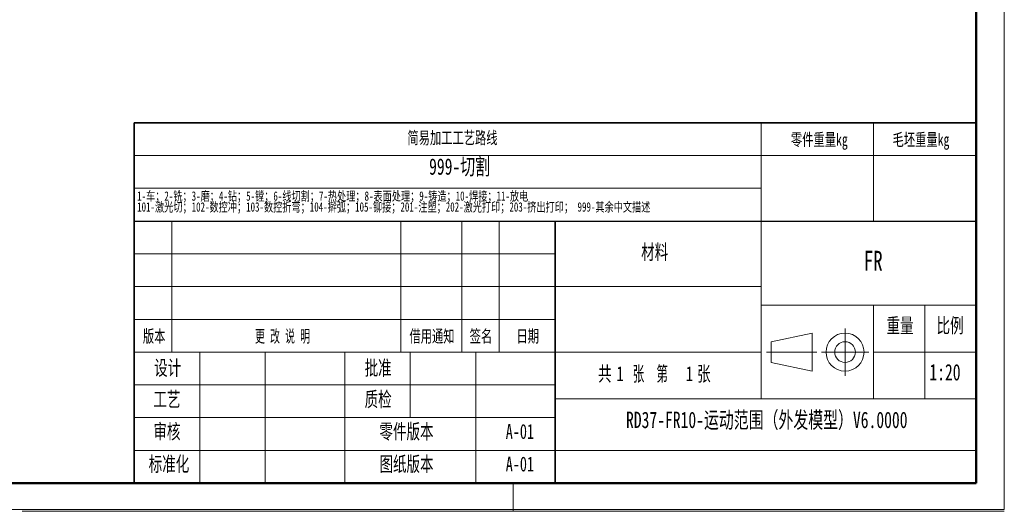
# Model space of a CAD drawing. Header units: millimetres. Extents: x -4 to 420, y 0 to 297.
# Tile 8 of 15: x 209 to 420, y 0 to 105. Entities that reach past the tile are written whole.
import ezdxf

# ---------------------------------------------------------------- set-up
doc = ezdxf.new("R2010")
doc.units = ezdxf.units.MM
doc.linetypes.add('CENTERX2', pattern=[20.32, 12.7, -2.54, 2.54, -2.54])
doc.layers.get('0').update_dxf_attribs({"lineweight": 18})
doc.layers.add('文字层', color=7, linetype='Continuous', lineweight=25)
doc.layers.add('细线层', color=7, linetype='Continuous', lineweight=25)
doc.styles.add('SLDTEXTSTYLE0', font='txt', dxfattribs={"width": 0.7})
doc.styles.add('SLDTEXTSTYLE1', font='txt', dxfattribs={"width": 0.614286})
doc.styles.add('SLDTEXTSTYLE2', font='txt', dxfattribs={"width": 0.7})
doc.styles.add('SLDTEXTSTYLE3', font='txt', dxfattribs={"width": 0.6})

# ---------------------------------------------------------------- blocks, each defined once
blk = doc.blocks.new('SW_NOTE_0')
at = {"color": 0, "linetype": 'Continuous', "lineweight": 0, "attachment_point": 2}
for s, insert, char_height, width, style in [('共', (2.18, 4.09), 3.17, 5.8604, 'SLDTEXTSTYLE0'), ('张  第', (11.91, 4.09), 3.175, 15.6444, 'SLDTEXTSTYLE3'), ('张', (23.35, 4.09), 3.17, 5.6866, 'SLDTEXTSTYLE0'), ('1', (5.42, 4.09), 3.17, 1.8128, 'SLDTEXTSTYLE2'), ('1', (20.24, 4.09), 3.17, 1.8128, 'SLDTEXTSTYLE2')]:
    blk.add_mtext(s, dxfattribs=dict(at, insert=insert, char_height=char_height, width=width, style=style))
blk = doc.blocks.new('SW_NOTE_1')
at = {"color": 0, "linetype": 'Continuous', "lineweight": 0, "char_height": 2, "attachment_point": 1, "style": 'SLDTEXTSTYLE0'}
for s, insert, width in [('1-车；2-铣；3-磨；4-钻；5-镗；6-线切割；7-热处理；8-表面处理；9-铸造；10-焊接；11-放电', (0, 2.58), 171.5039), ('101-激光切；102-数控冲；103-数控折弯；104-擀弧；105-铆接；201-注塑；202-激光打印；203-挤出打印； 999-其余中文描述', (0, 0.25), 225.6425)]:
    blk.add_mtext(s, dxfattribs=dict(at, insert=insert, width=width))

msp = doc.modelspace()

# ---------------------------------------------------------------- linework, layer by layer
at = {"color": 7, "linetype": 'Continuous', "lineweight": 18}
for p, q in [((419.99, 297.4), (419.99, 0.4)), ((368, 75.99), (368, 82.99)), ((392, 75.99), (392, 82.99)), ((234, 75.99), (414, 75.99)), ((368, 61.99), (368, 75.99)), ((392, 61.99), (392, 75.99)), ((368, 68.99), (234, 68.99)), ((242, 33.99), (242, 61.99)), ((291, 33.99), (291, 61.99)), ((304, 33.99), (304, 61.99)), ((312, 33.99), (312, 61.99)), ((368, 61.99), (368, 23.99)), ((324, 54.99), (234, 54.99)), ((324, 47.99), (234, 47.99)), ((324, 47.99), (368, 47.99)), ((414, 43.99), (368, 43.99)), ((392, 43.99), (392, 23.99)), ((403, 43.99), (403, 23.99)), ((324, 40.99), (234, 40.99)), ((370.12, 36.2), (378.95, 38.05)), ((378.95, 38.05), (378.95, 29.92)), ((370.12, 36.2), (370.12, 31.78)), ((368, 33.99), (234, 33.99)), ((248, 5.99), (248, 33.99)), ((262, 5.99), (262, 33.99)), ((279, 5.99), (279, 33.99)), ((293, 19.99), (293, 33.99)), ((307, 5.99), (307, 33.99)), ((392, 33.99), (414, 33.99)), ((370.12, 31.78), (378.95, 29.92)), ((324, 26.99), (234, 26.99)), ((368, 23.99), (324, 23.99)), ((414, 23.99), (368, 23.99)), ((324, 19.99), (234, 19.99)), ((324, 12.99), (234, 12.99)), ((315, 5.99), (315, -0.01)), ((0, 0.4), (419.99, 0.4)), ((210, -0.01), (420, -0.01))]:
    msp.add_line(p, q, dxfattribs=at)
at = {"color": 7, "linetype": 'Continuous', "lineweight": 50}
for p, q in [((414, 5.99), (414, 290.99)), ((24, 5.99), (414, 5.99)), ((234, 5.99), (414, 5.99))]:
    msp.add_line(p, q, dxfattribs=at)
at = {"color": 7, "linetype": 'Continuous', "lineweight": 35}
for p, q in [((234, 61.99), (234, 82.99)), ((234, 82.99), (414, 82.99)), ((234, 61.99), (234, 5.99)), ((324, 61.99), (324, 5.99)), ((414, 61.99), (414, 5.99)), ((414, 5.99), (234, 5.99))]:
    msp.add_line(p, q, dxfattribs=at)
at = {"color": 7, "linetype": 'Continuous', "lineweight": 25}
msp.add_line((234, 61.99), (414, 61.99), dxfattribs=at)
at = {"color": 7, "linetype": 'CENTERX2', "lineweight": 18}
for p, q in [((385.95, 28.92), (385.95, 39.05)), ((369.12, 33.99), (379.95, 33.99)), ((380.89, 33.99), (391.02, 33.99))]:
    msp.add_line(p, q, dxfattribs=at)
at = {"color": 7, "linetype": 'Continuous', "lineweight": 18}
for radius in [4.06, 2.21]:
    msp.add_circle((385.95, 33.99), radius, dxfattribs=at)
at = {"layer": '细线层', "color": 7, "lineweight": 18}
msp.add_line((324, 12.99), (414, 12.99), dxfattribs=at)

# ---------------------------------------------------------------- block references
at = {"color": 7, "linetype": 'Continuous', "lineweight": 0}
for name, p in [('SW_NOTE_1', (234.61, 65.75)), ('SW_NOTE_0', (332.42, 26.88))]:
    msp.add_blockref(name, p, dxfattribs=at)

# ---------------------------------------------------------------- texts
at = {"color": 7, "linetype": 'Continuous', "lineweight": 0, "attachment_point": 2}
for s, insert, char_height, width, style in [('简易加工工艺路线', (302.02, 81.1), 2.646, 41.6977, 'SLDTEXTSTYLE0'), ('零件重量kg', (380.46, 80.71), 2.646, 26.0947, 'SLDTEXTSTYLE0'), ('毛坯重量kg', (402.19, 80.71), 2.646, 26.0947, 'SLDTEXTSTYLE0'), ('材料', (345.25, 56.96), 3.175, 12.2424, 'SLDTEXTSTYLE0'), ('FR', (391.97, 55.63), 4.233, 8.1119, 'SLDTEXTSTYLE2'), ('重量', (397.7, 41.27), 3.175, 12.1927, 'SLDTEXTSTYLE0'), ('比例', (408.4, 41.27), 3.175, 11.2491, 'SLDTEXTSTYLE0'), ('版本', (238.25, 38.72), 2.646, 10.1192, 'SLDTEXTSTYLE0'), ('更 改 说 明', (265.68, 38.72), 2.646, 24.8244, 'SLDTEXTSTYLE1'), ('借用通知', (297.64, 38.72), 2.646, 20.5695, 'SLDTEXTSTYLE0'), ('签名', (308.11, 38.72), 2.646, 9.7053, 'SLDTEXTSTYLE0'), ('日期', (318.11, 38.72), 2.646, 9.1259, 'SLDTEXTSTYLE0'), ('设计', (241.13, 32.22), 3.175, 12.0934, 'SLDTEXTSTYLE0'), ('批准', (286.13, 32.22), 3.175, 12.1927, 'SLDTEXTSTYLE0'), ('1:20', (407.31, 31.45), 3.5, 9.0061, 'SLDTEXTSTYLE2'), ('工艺', (240.97, 25.52), 3.175, 11.9941, 'SLDTEXTSTYLE0'), ('质检', (286.13, 25.52), 3.175, 12.1679, 'SLDTEXTSTYLE0'), ('RD37-FR10-运动范围（外发模型）V6.0000', (369.21, 21.27), 3.5, 92.8174, 'SLDTEXTSTYLE0'), ('审核', (240.97, 18.63), 3.175, 11.7706, 'SLDTEXTSTYLE0'), ('零件版本', (292.19, 18.63), 3.175, 24.8572, 'SLDTEXTSTYLE0'), ('A-01', (316.43, 18.63), 3.175, 12.0189, 'SLDTEXTSTYLE2'), ('标准化', (241.41, 11.68), 3.175, 18.525, 'SLDTEXTSTYLE0'), ('图纸版本', (292.19, 11.68), 3.175, 24.2613, 'SLDTEXTSTYLE0'), ('A-01', (316.43, 11.68), 3.175, 12.0189, 'SLDTEXTSTYLE2')]:
    msp.add_mtext(s, dxfattribs=dict(at, insert=insert, char_height=char_height, width=width, style=style))
at = {"layer": '文字层', "color": 1, "insert": (297.02, 75.38), "char_height": 3.5, "width": 27.2101, "attachment_point": 1, "style": 'SLDTEXTSTYLE0'}
msp.add_mtext('999-切割', dxfattribs=at)

doc.saveas('drawing.dxf')
